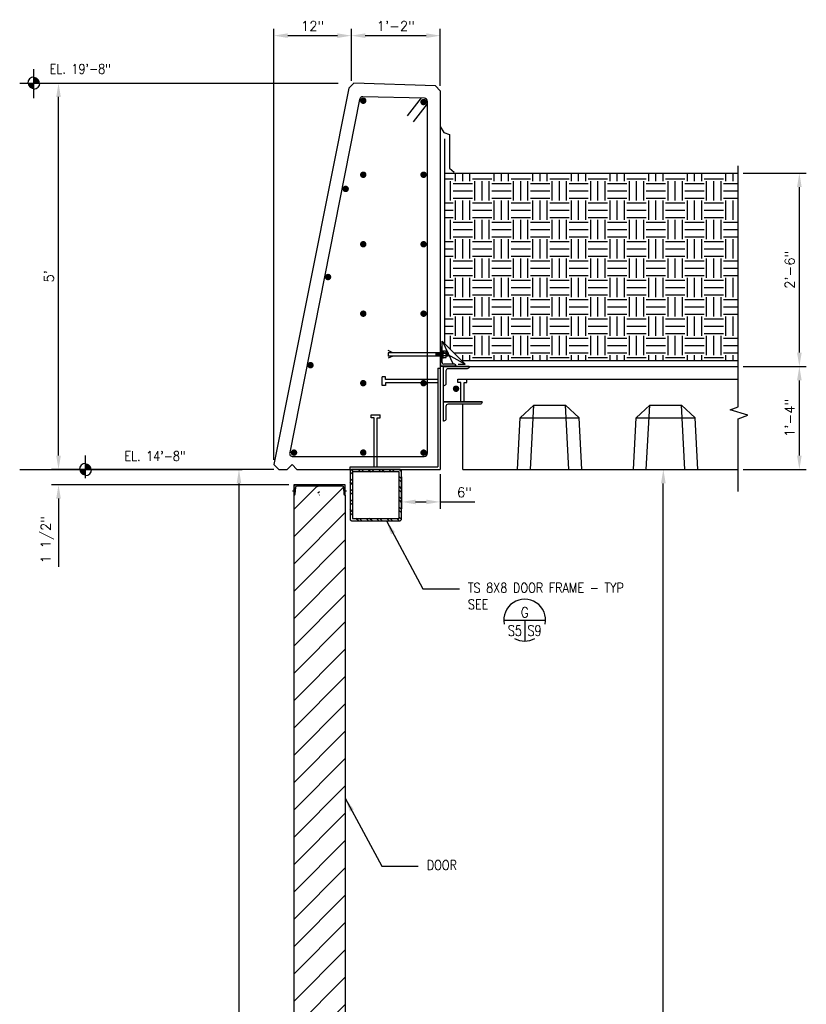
# Model space of a CAD drawing. Header units: inches. Extents: x -4171 to -3688, y 2912 to 4428.
# Tile 4 of 9: x -4023 to -3900, y 3071 to 3224. Entities that reach past the tile are written whole.
import ezdxf
from ezdxf.enums import TextEntityAlignment as Align

# ---------------------------------------------------------------- set-up
doc = ezdxf.new("R2010")
doc.units = ezdxf.units.IN
doc.header["$MEASUREMENT"] = 0
doc.layers.get('0').update_dxf_attribs({"linetype": 'CONTINUOUS'})
doc.layers.get('DEFPOINTS').update_dxf_attribs({"color": 4, "linetype": 'CONTINUOUS'})
for name, color, linetype in [('COM-DIMS', 2, 'CONTINUOUS'), ('COM-HATCH', 2, 'CONTINUOUS'), ('S-ANNO-SYMB', 2, 'CONTINUOUS'), ('S-ANNO-TEXT-LW10', 6, 'CONTINUOUS'), ('S-DETL-LW04', 15, 'CONTINUOUS'), ('S-DETL-LW10', 2, 'CONTINUOUS'), ('S-DETL-LW15', 2, 'CONTINUOUS'), ('S-DETL-LW20', 1, 'CONTINUOUS'), ('S-DETL-LW28', 7, 'CONTINUOUS'), ('S-DETL-PATT', 15, 'CONTINUOUS'), ('S-PR-MISC-MATL', 6, 'CONTINUOUS')]:
    doc.layers.add(name, color=color, linetype=linetype)
doc.styles.add('ROMANS', font='simplex.shx', dxfattribs={"width": 0.85})
doc.styles.add('SIMPLEX', font='simplex.shx')
doc.styles.add('TEXT', font='Romans', dxfattribs={"width": 0.8})
doc.styles.add('TIGHT', font='SIMPLEX', dxfattribs={"width": 0.85})
doc.dimstyles.new('DIM', dxfattribs={"dimscale": 12, "dimtxt": 0.125, "dimasz": 0.18, "dimexe": 0.09, "dimexo": 0.0625, "dimgap": 0.05, "dimtad": 1, "dimdec": 0, "dimzin": 0, "dimdsep": 46, "dimlunit": 4, "dimtxsty": 'SIMPLEX', "dimcen": 0.09, "dimadec": 0, "dimazin": 0, "dimtfac": 1, "dimtdec": 0, "dimtofl": 0, "dimtmove": 0, "dimatfit": 3, "dimfxl": 0, "dimfrac": 1, "dimtolj": 1, "dimtzin": 0, "dimarcsym": 0})

# ---------------------------------------------------------------- blocks, each defined once
blk = doc.blocks.new('*D80')
at = {"layer": 'COM-DIMS', "color": 0, "lineweight": -2}
for p, q in [((-4017.85, 3213.87), (-4015.43, 3213.87)), ((-4016.51, 3156.03), (-4016.51, 3211.71)), ((-3983.08, 3153.87), (-4017.59, 3153.87))]:
    blk.add_line(p, q, dxfattribs=at)
at = {"layer": 'COM-DIMS', "color": 0}
for points in [[(-4016.87, 3211.71), (-4016.15, 3211.71), (-4016.51, 3213.87)], [(-4016.87, 3156.03), (-4016.15, 3156.03), (-4016.51, 3153.87)]]:
    blk.add_solid(points, dxfattribs=at)
at = {"layer": 'DEFPOINTS', "color": 0}
for p in [(-4018.6, 3213.87), (-4016.51, 3213.87), (-3982.33, 3153.87)]:
    blk.add_point(p, dxfattribs=at)
at = {"layer": 'COM-DIMS', "color": 0, "insert": (-4018, 3183.87), "char_height": 1.5, "attachment_point": 5, "rotation": 90, "style": 'SIMPLEX'}
blk.add_mtext("\\A1;5'", dxfattribs=at)
blk = doc.blocks.new('*D81')
at = {"layer": 'COM-DIMS', "color": 0, "lineweight": -2}
for p, q in [((-3983.08, 3155.37), (-3983.08, 3222.31)), ((-3971.04, 3214.21), (-3971.04, 3222.31)), ((-3980.92, 3221.23), (-3973.2, 3221.23))]:
    blk.add_line(p, q, dxfattribs=at)
at = {"layer": 'COM-DIMS', "color": 0}
for points in [[(-3980.92, 3221.59), (-3980.92, 3220.87), (-3983.08, 3221.23)], [(-3973.2, 3221.59), (-3973.2, 3220.87), (-3971.04, 3221.23)]]:
    blk.add_solid(points, dxfattribs=at)
at = {"layer": 'DEFPOINTS', "color": 0}
for p in [(-3971.04, 3221.23), (-3971.04, 3213.46), (-3983.08, 3154.62)]:
    blk.add_point(p, dxfattribs=at)
at = {"layer": 'COM-DIMS', "color": 0, "insert": (-3977.06, 3222.73), "char_height": 1.5, "attachment_point": 5, "style": 'SIMPLEX'}
blk.add_mtext('\\A1;12"', dxfattribs=at)
blk = doc.blocks.new('*D82')
at = {"layer": 'COM-DIMS', "color": 0, "lineweight": -2}
for p, q in [((-3971.04, 3214.21), (-3971.04, 3222.31)), ((-3957.24, 3213.43), (-3957.24, 3222.31)), ((-3968.88, 3221.23), (-3959.4, 3221.23))]:
    blk.add_line(p, q, dxfattribs=at)
at = {"layer": 'COM-DIMS', "color": 0}
for points in [[(-3968.88, 3221.59), (-3968.88, 3220.87), (-3971.04, 3221.23)], [(-3959.4, 3221.59), (-3959.4, 3220.87), (-3957.24, 3221.23)]]:
    blk.add_solid(points, dxfattribs=at)
at = {"layer": 'DEFPOINTS', "color": 0}
for p in [(-3957.24, 3221.23), (-3971.04, 3213.46), (-3957.24, 3212.68)]:
    blk.add_point(p, dxfattribs=at)
at = {"layer": 'COM-DIMS', "color": 0, "insert": (-3964.14, 3222.73), "char_height": 1.5, "attachment_point": 5, "style": 'SIMPLEX'}
blk.add_mtext('\\A1;1\'-2"', dxfattribs=at)
blk = doc.blocks.new('*D83')
at = {"layer": 'COM-DIMS', "color": 0, "lineweight": -2}
for p, q in [((-4016.51, 3156.03), (-4016.51, 3158.19)), ((-3983.08, 3153.87), (-4017.59, 3153.87)), ((-3980.74, 3151.5), (-4017.59, 3151.5)), ((-4016.51, 3149.34), (-4016.51, 3138.77))]:
    blk.add_line(p, q, dxfattribs=at)
at = {"layer": 'COM-DIMS', "color": 0}
for points in [[(-4016.87, 3156.03), (-4016.15, 3156.03), (-4016.51, 3153.87)], [(-4016.87, 3149.34), (-4016.15, 3149.34), (-4016.51, 3151.5)]]:
    blk.add_solid(points, dxfattribs=at)
at = {"layer": 'DEFPOINTS', "color": 0}
for p in [(-3982.33, 3153.87), (-4016.51, 3151.5), (-3979.99, 3151.5)]:
    blk.add_point(p, dxfattribs=at)
at = {"layer": 'COM-DIMS', "color": 0, "insert": (-4018.25, 3142.97), "char_height": 1.5, "attachment_point": 5, "rotation": 90, "style": 'SIMPLEX'}
blk.add_mtext('\\A1;1 1/2"', dxfattribs=at)
blk = doc.blocks.new('*D84')
at = {"layer": 'COM-DIMS', "color": 0, "lineweight": -2}
for p, q in [((-3910.22, 3169.87), (-3900.4, 3169.87)), ((-3901.48, 3156.03), (-3901.48, 3167.71)), ((-3910.22, 3153.87), (-3900.4, 3153.87))]:
    blk.add_line(p, q, dxfattribs=at)
at = {"layer": 'COM-DIMS', "color": 0}
for points in [[(-3901.84, 3167.71), (-3901.12, 3167.71), (-3901.48, 3169.87)], [(-3901.84, 3156.03), (-3901.12, 3156.03), (-3901.48, 3153.87)]]:
    blk.add_solid(points, dxfattribs=at)
at = {"layer": 'DEFPOINTS', "color": 0}
for p in [(-3910.97, 3169.87), (-3901.48, 3169.87), (-3910.97, 3153.87)]:
    blk.add_point(p, dxfattribs=at)
at = {"layer": 'COM-DIMS', "color": 0, "insert": (-3902.97, 3161.87), "char_height": 1.5, "attachment_point": 5, "rotation": 90, "style": 'SIMPLEX'}
blk.add_mtext('\\A1;1\'-4"', dxfattribs=at)
blk = doc.blocks.new('DETTAG')
at = {"linetype": 'Continuous'}
blk.add_line((-0.25, 0), (0.25, 0), dxfattribs=at)
blk.add_line((0, 0), (0, -0.25))
for start, end in [(349.193077, 190.806923), (241.044976, 298.955024)]:
    blk.add_arc((0, 0), 0.25, start, end)
at = {"style": 'TIGHT', "width": 0.8}
blk.add_attdef('NO', text='', height=0.125, dxfattribs=at).set_placement((0, 0.03125), align=Align.CENTER)
blk.add_attdef('FROM', text='', height=0.125, dxfattribs=at).set_placement((-0.03125, -0.1875), align=Align.RIGHT)
blk.add_attdef('TO', (0.03125, -0.1875), '', height=0.125, dxfattribs=at)
blk = doc.blocks.new('*D85')
at = {"layer": 'COM-DIMS', "color": 0, "lineweight": -2}
for p, q in [((-3910.22, 3199.87), (-3900.4, 3199.87)), ((-3901.48, 3172.03), (-3901.48, 3197.71)), ((-3910.22, 3169.87), (-3900.4, 3169.87))]:
    blk.add_line(p, q, dxfattribs=at)
at = {"layer": 'COM-DIMS', "color": 0}
for points in [[(-3901.84, 3197.71), (-3901.12, 3197.71), (-3901.48, 3199.87)], [(-3901.84, 3172.03), (-3901.12, 3172.03), (-3901.48, 3169.87)]]:
    blk.add_solid(points, dxfattribs=at)
at = {"layer": 'DEFPOINTS', "color": 0}
for p in [(-3910.97, 3199.87), (-3901.48, 3199.87), (-3910.97, 3169.87)]:
    blk.add_point(p, dxfattribs=at)
at = {"layer": 'COM-DIMS', "color": 0, "insert": (-3902.97, 3184.87), "char_height": 1.5, "attachment_point": 5, "rotation": 90, "style": 'SIMPLEX'}
blk.add_mtext('\\A1;2\'-6"', dxfattribs=at)
blk = doc.blocks.new('*D90')
at = {"layer": 'COM-DIMS', "color": 0, "lineweight": -2}
for p, q in [((-3926.49, 3153.87), (-3921.52, 3153.87)), ((-3922.6, 2979.83), (-3922.6, 3151.71)), ((-3938.62, 2977.67), (-3921.52, 2977.67))]:
    blk.add_line(p, q, dxfattribs=at)
at = {"layer": 'COM-DIMS', "color": 0}
for points in [[(-3922.96, 3151.71), (-3922.24, 3151.71), (-3922.6, 3153.87)], [(-3922.96, 2979.83), (-3922.24, 2979.83), (-3922.6, 2977.67)]]:
    blk.add_solid(points, dxfattribs=at)
at = {"layer": 'DEFPOINTS', "color": 0}
for p in [(-3927.24, 3153.87), (-3922.6, 3153.87), (-3939.37, 2977.67)]:
    blk.add_point(p, dxfattribs=at)
at = {"layer": 'COM-DIMS', "color": 0, "insert": (-3924.1, 3061.77), "char_height": 1.5, "attachment_point": 5, "rotation": 90, "style": 'SIMPLEX'}
blk.add_mtext('\\A1;14\'-8"', dxfattribs=at)
blk = doc.blocks.new('*D91')
at = {"layer": 'COM-DIMS', "color": 0, "lineweight": -2}
for p, q in [((-3983.08, 3153.87), (-3989.57, 3153.87)), ((-3988.49, 3151.71), (-3988.49, 2977.33)), ((-3977.74, 2975.17), (-3989.57, 2975.17))]:
    blk.add_line(p, q, dxfattribs=at)
at = {"layer": 'COM-DIMS', "color": 0}
for points in [[(-3988.85, 3151.71), (-3988.13, 3151.71), (-3988.49, 3153.87)], [(-3988.85, 2977.33), (-3988.13, 2977.33), (-3988.49, 2975.17)]]:
    blk.add_solid(points, dxfattribs=at)
at = {"layer": 'DEFPOINTS', "color": 0}
for p in [(-3982.33, 3153.87), (-3988.49, 2975.17), (-3976.99, 2975.17, -0.01)]:
    blk.add_point(p, dxfattribs=at)
at = {"layer": 'COM-DIMS', "color": 0, "insert": (-3989.99, 3064.52), "char_height": 1.5, "attachment_point": 5, "rotation": 90, "style": 'SIMPLEX'}
blk.add_mtext('\\A1;14\'-11"', dxfattribs=at)
blk = doc.blocks.new('*D92')
at = {"layer": 'COM-DIMS', "color": 0, "lineweight": -2}
for p, q in [((-3963.24, 3152.73), (-3963.24, 3147.75)), ((-3957.24, 3153.12), (-3957.24, 3147.75)), ((-3961.08, 3148.83), (-3959.4, 3148.83)), ((-3957.24, 3148.83), (-3951.88, 3148.83))]:
    blk.add_line(p, q, dxfattribs=at)
at = {"layer": 'COM-DIMS', "color": 0}
for points in [[(-3961.08, 3149.19), (-3961.08, 3148.47), (-3963.24, 3148.83)], [(-3959.4, 3149.19), (-3959.4, 3148.47), (-3957.24, 3148.83)]]:
    blk.add_solid(points, dxfattribs=at)
at = {"layer": 'DEFPOINTS', "color": 0}
for p in [(-3963.24, 3153.48), (-3957.24, 3153.87), (-3957.24, 3148.83)]:
    blk.add_point(p, dxfattribs=at)
at = {"layer": 'COM-DIMS', "color": 0, "insert": (-3953.48, 3150.32), "char_height": 1.5, "attachment_point": 5, "style": 'SIMPLEX'}
blk.add_mtext('\\A1;6"', dxfattribs=at)

msp = doc.modelspace()

# ---------------------------------------------------------------- hatches: boundary and pattern name
at = {"layer": 'COM-HATCH'}
h = msp.add_hatch(dxfattribs=at)
h.set_pattern_fill('EARTH', color=256, scale=12, style=0)
h.set_pattern_definition([(0, (148.75, 16), (3, 3), [3, -3]), (0, (148.75, 17.125), (3, 3), [3, -3]), (0, (148.75, 18.25), (3, 3), [3, -3]), (90, (149.125, 18.625), (-3, 3), [3, -3]), (90, (150.25, 18.625), (-3, 3), [3, -3]), (90, (151.375, 18.625), (-3, 3), [3, -3])])
h.paths.add_polyline_path([(-3956.59103, 3199.87429), (-3956.59103, 3173.45793), (-3953.91656, 3170.78346), (-3910.96688, 3170.78346), (-3910.96688, 3199.87429)])
at = {"layer": 'S-DETL-PATT'}
h = msp.add_hatch(dxfattribs=at)
h.set_pattern_fill('ANSI32', color=256, scale=3, angle=90, style=0)
h.set_pattern_definition([(135, (-4229.9346, 2977.8743), (-0.795495, -0.795495), []), (135, (-4229.9346, 2978.4046), (-0.795495, -0.795495), [])])
h.paths.add_polyline_path([(-3970.90736, 3153.87429, 0.414213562), (-3971.24486, 3153.53679), (-3971.24486, 3146.21179, 0.414213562), (-3970.90736, 3145.87429), (-3963.58236, 3145.87429, 0.414213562), (-3963.24486, 3146.21179), (-3963.24486, 3153.53679, 0.414213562), (-3963.58236, 3153.87429)])
h.paths.add_polyline_path([(-3963.65736, 3153.49929, -0.414213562), (-3963.61986, 3153.46179), (-3963.61986, 3146.28679, -0.414213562), (-3963.65736, 3146.24929), (-3970.83236, 3146.24929, -0.414213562), (-3970.86986, 3146.28679), (-3970.86986, 3153.46179, -0.414213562), (-3970.83236, 3153.49929)], flags=16)
h = msp.add_hatch(dxfattribs=at)
h.set_pattern_fill('ANSI32', color=256, scale=3, angle=-90, style=0)
h.set_pattern_definition([(45, (-7140.9054, -339.5481), (0.79549513, -0.79549513), []), (45, (-7140.9054, -339.0178), (0.79549513, -0.79549513), [])])
h.paths.add_polyline_path([(-3976.48411, 3151.31179, -0.395264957), (-3976.28765, 3151.12772), (-3976.21791, 3150.05835, 0.395264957), (-3976.02145, 3149.87429), (-3975.98715, 3149.87429), (-3975.98715, 3151.49929), (-3979.98715, 3151.49929), (-3979.98715, 3149.87429), (-3979.95286, 3149.87429, 0.395264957), (-3979.7564, 3150.05835), (-3979.68666, 3151.12772, -0.395264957), (-3979.4902, 3151.31179)])
at = {"layer": 'S-PR-MISC-MATL'}
h = msp.add_hatch(dxfattribs=at)
h.set_pattern_fill('ANSI31', color=256, scale=24, style=0)
h.paths.add_polyline_path([(-3971.98715, 3149.87429), (-3972.2059, 3149.87429), (-3972.28765, 3151.12772, 0.395264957), (-3972.48411, 3151.31179), (-3979.4902, 3151.31179, 0.395264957), (-3979.68666, 3151.12772), (-3979.7684, 3149.87429), (-3979.98715, 3149.87429), (-3979.98715, 2977.29811), (-3979.7684, 2977.29811), (-3979.68666, 2976.04467, 0.395264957), (-3979.4902, 2975.86061), (-3972.48411, 2975.86061, 0.395264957), (-3972.28765, 2976.04467), (-3972.2059, 2977.29811), (-3971.98715, 2977.29811)])

# ---------------------------------------------------------------- linework, layer by layer
at = {"layer": 'S-ANNO-SYMB'}
for p, q in [((-3910.96688, 3163.59713), (-3910.96688, 3201.03333)), ((-3912.20855, 3163.13478), (-3910.96688, 3163.59713)), ((-3909.49008, 3162.32518), (-3912.20855, 3163.13478)), ((-3910.96688, 3161.74675), (-3909.49008, 3162.32518)), ((-3910.96688, 3150.45755), (-3910.96688, 3161.74675))]:
    msp.add_line(p, q, dxfattribs=at)
at = {"layer": 'S-DETL-LW04', "ltscale": 36}
for p, q in [((-4020.35195, 3211.50732), (-4020.35195, 3216.01746)), ((-4012.32902, 3152.50732), (-4012.32902, 3156.01746))]:
    msp.add_line(p, q, dxfattribs=at)
at = {"layer": 'S-DETL-LW04', "ltscale": 12}
for p, q in [((-4022.54151, 3213.87429), (-3973.09122, 3213.87429)), ((-4022.54151, 3153.87429), (-3987.97961, 3153.87429))]:
    msp.add_line(p, q, dxfattribs=at)
at = {"layer": 'S-DETL-LW04'}
for p, q in [((-3956.89767, 3173.76456), (-3955.23068, 3170.21026)), ((-3956.89767, 3172.20162), (-3953.37685, 3170.21308)), ((-3943.24212, 3153.87429), (-3942.71804, 3163.87429)), ((-3937.24761, 3153.87429), (-3937.77168, 3163.87429)), ((-3925.24212, 3153.87429), (-3924.71804, 3163.87429)), ((-3919.24761, 3153.87429), (-3919.77168, 3163.87429)), ((-3944.8256, 3161.87429), (-3935.66412, 3161.87429)), ((-3926.8256, 3161.87429), (-3917.66412, 3161.87429)), ((-3945.24486, 3153.87429), (-3935.24486, 3153.87429)), ((-3927.24486, 3153.87429), (-3917.24486, 3153.87429))]:
    msp.add_line(p, q, dxfattribs=at)
at = {"layer": 'S-DETL-LW04', "const_width": 0.9375}
for points in [[(-4020.8207, 3213.87429, 0.414213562), (-4020.35195, 3213.40554, 1)], [(-4019.8832, 3213.87429, 0.414213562), (-4020.35195, 3214.34304, 1)], [(-4012.79777, 3153.87429, 0.414213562), (-4012.32902, 3153.40554, 1)], [(-4011.86027, 3153.87429, 0.414213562), (-4012.32902, 3154.34304, 1)]]:
    msp.add_lwpolyline(points, format="xyb", dxfattribs=at)
at = {"layer": 'S-DETL-LW04'}
for centre, start, end in [((-4020.35195, 3213.87429), 90, 180), ((-4020.35195, 3213.87429), 270, 0), ((-4012.32902, 3153.87429), 90, 180), ((-4012.32902, 3153.87429), 270, 0)]:
    msp.add_arc(centre, 0.9375, start, end, dxfattribs=at)
at = {"layer": 'S-DETL-LW10', "linetype": 'Continuous'}
msp.add_line((-3956.59103, 3199.87429), (-3910.96688, 3199.87429), dxfattribs=at)
at = {"layer": 'S-DETL-LW15', "linetype": 'Continuous'}
for p, q in [((-3957.24486, 3207.69323), (-3957.24486, 3207.13496)), ((-3957.24486, 3207.13496), (-3956.65723, 3206.2048)), ((-3956.65723, 3206.2048), (-3955.7857, 3205.86253)), ((-3956.59103, 3205.19232), (-3956.59103, 3173.42727)), ((-3955.7857, 3205.86253), (-3955.7857, 3200.66626)), ((-3955.7857, 3200.66626), (-3955.06981, 3200.01746)), ((-3953.89767, 3170.76456), (-3956.94101, 3173.8079)), ((-3956.94101, 3172.67871), (-3956.94101, 3173.8079)), ((-3953.37685, 3170.21308), (-3956.59103, 3173.42727)), ((-3954.47538, 3170.21308), (-3953.37685, 3170.21308)), ((-3953.94722, 3170.78346), (-3910.96688, 3170.78346))]:
    msp.add_line(p, q, dxfattribs=at)
at = {"layer": 'S-DETL-LW15'}
for p, q in [((-3956.74486, 3161.37429), (-3956.74486, 3169.87429)), ((-3956.74486, 3169.87429), (-3910.96688, 3169.87429)), ((-3953.74486, 3153.87429), (-3953.74486, 3163.99929)), ((-3944.8256, 3161.87429), (-3942.71804, 3163.87429)), ((-3942.71804, 3163.87429), (-3937.77168, 3163.87429)), ((-3935.66412, 3161.87429), (-3937.77168, 3163.87429)), ((-3926.8256, 3161.87429), (-3924.71804, 3163.87429)), ((-3924.71804, 3163.87429), (-3919.77168, 3163.87429)), ((-3917.66412, 3161.87429), (-3919.77168, 3163.87429)), ((-3945.24486, 3153.87429), (-3944.8256, 3161.87429)), ((-3935.24486, 3153.87429), (-3935.66412, 3161.87429)), ((-3927.24486, 3153.87429), (-3926.8256, 3161.87429)), ((-3917.24486, 3153.87429), (-3917.66412, 3161.87429)), ((-3953.74486, 3153.87429), (-3945.24486, 3153.87429)), ((-3935.24486, 3153.87429), (-3927.24486, 3153.87429)), ((-3917.24486, 3153.87429), (-3910.96688, 3153.87429)), ((-3979.98715, 3150.49929), (-3980.17465, 3150.49929)), ((-3971.79965, 3150.49929), (-3971.98715, 3150.49929))]:
    msp.add_line(p, q, dxfattribs=at)
at = {"layer": 'S-DETL-LW20'}
for p, q in [((-3971.42172, 3213.07841), (-3970.66711, 3213.83302)), ((-3957.99364, 3213.42777), (-3970.66711, 3213.83302)), ((-3971.42172, 3213.07841), (-3983.0782, 3154.62429)), ((-3957.99364, 3213.42777), (-3957.24486, 3212.67899)), ((-3957.24486, 3212.67899), (-3957.24486, 3153.87429)), ((-3957.19413, 3172.93183), (-3957.22226, 3172.93183)), ((-3957.22226, 3172.93183), (-3957.22226, 3169.93183)), ((-3956.94101, 3170.46621), (-3956.94101, 3172.67871)), ((-3964.61237, 3171.98623), (-3965.35016, 3172.3399)), ((-3964.61237, 3171.48623), (-3965.35016, 3171.13255)), ((-3965.34726, 3171.98623), (-3965.34726, 3171.48623)), ((-3956.81211, 3171.98623), (-3965.34726, 3171.98623)), ((-3956.81211, 3171.48623), (-3965.34726, 3171.48623)), ((-3957.93808, 3171.98623), (-3957.93808, 3171.48623)), ((-3957.77187, 3171.98623), (-3957.84601, 3171.48623)), ((-3957.65073, 3171.98623), (-3957.72487, 3171.48623)), ((-3957.52063, 3171.98623), (-3957.59476, 3171.48623)), ((-3957.39949, 3171.98623), (-3957.47362, 3171.48623)), ((-3957.27713, 3171.98623), (-3957.35126, 3171.48623)), ((-3956.81815, 3172.368), (-3956.81815, 3171.08411)), ((-3956.81211, 3172.2221), (-3956.81211, 3171.25918)), ((-3956.31565, 3172.2221), (-3956.81211, 3172.2221)), ((-3956.81211, 3171.93031), (-3956.31565, 3171.93031)), ((-3956.81211, 3171.55098), (-3956.31565, 3171.55098)), ((-3956.81211, 3171.25918), (-3956.31565, 3171.25918)), ((-3956.31565, 3171.25918), (-3956.31565, 3172.2221)), ((-3956.01609, 3171.98623), (-3956.31565, 3171.98623)), ((-3956.26366, 3171.98623), (-3956.31565, 3171.63555)), ((-3956.01609, 3171.48623), (-3956.31565, 3171.48623)), ((-3956.14252, 3171.98623), (-3956.21665, 3171.48623)), ((-3956.02016, 3171.98623), (-3956.09429, 3171.48623)), ((-3956.01609, 3171.48623), (-3956.01609, 3171.98623)), ((-3957.61986, 3169.59257), (-3957.61986, 3154.25429)), ((-3957.61986, 3169.59257), (-3957.24486, 3169.59257)), ((-3957.22226, 3169.93183), (-3954.77404, 3169.93183)), ((-3954.77404, 3169.93183), (-3957.22226, 3169.93183)), ((-3955.02717, 3170.21308), (-3956.68788, 3170.21308)), ((-3954.77404, 3169.93183), (-3954.77404, 3169.95996)), ((-3966.23328, 3166.90397), (-3966.23328, 3168.27867)), ((-3965.73328, 3168.27867), (-3966.23328, 3168.27867)), ((-3965.73328, 3167.84132), (-3965.73328, 3168.27867)), ((-3957.60828, 3167.84132), (-3965.73328, 3167.84132)), ((-3954.48432, 3167.37429), (-3954.48432, 3167.87429)), ((-3954.48432, 3167.87429), (-3953.10962, 3167.87429)), ((-3953.10962, 3167.37429), (-3953.10962, 3167.87429)), ((-3965.73328, 3166.90397), (-3966.23328, 3166.90397)), ((-3957.60828, 3167.34132), (-3965.73328, 3167.34132)), ((-3965.73328, 3167.34132), (-3965.73328, 3166.90397)), ((-3954.04697, 3167.37429), (-3954.48432, 3167.37429)), ((-3954.04697, 3164.37429), (-3954.04697, 3167.37429)), ((-3953.54697, 3164.37429), (-3953.54697, 3167.37429)), ((-3953.54697, 3167.37429), (-3953.10962, 3167.37429)), ((-3967.95981, 3161.87429), (-3967.95981, 3162.37429)), ((-3967.95981, 3162.37429), (-3966.58511, 3162.37429)), ((-3967.52246, 3161.87429), (-3967.95981, 3161.87429)), ((-3967.52246, 3154.25429), (-3967.52246, 3161.87429)), ((-3967.02246, 3154.25429), (-3967.02246, 3161.87429)), ((-3967.02246, 3161.87429), (-3966.58511, 3161.87429)), ((-3966.58511, 3161.87429), (-3966.58511, 3162.37429)), ((-3983.0782, 3154.62429), (-3982.3282, 3153.87429)), ((-3980.99486, 3153.87429), (-3980.24486, 3154.62429)), ((-3980.24486, 3154.62429), (-3979.49486, 3153.87429)), ((-3971.24486, 3154.25429), (-3957.61986, 3154.25429)), ((-3971.24486, 3153.87429), (-3971.24486, 3154.25429)), ((-3982.3282, 3153.87429), (-3980.99486, 3153.87429)), ((-3979.49486, 3153.87429), (-3957.24486, 3153.87429))]:
    msp.add_line(p, q, dxfattribs=at)
for points in [[(-3952.74486, 3169.87429), (-3952.74486, 3169.83679, -0.414213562), (-3953.08236, 3169.49929), (-3956.03236, 3169.49929, 0.414213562), (-3956.36986, 3169.16179), (-3956.36986, 3167.21179, -0.414213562), (-3956.70736, 3166.87429), (-3956.74486, 3166.87429), (-3956.74486, 3169.87429), (-3952.74486, 3169.87429), (-3956.74486, 3169.87429)], [(-3950.74486, 3164.37429), (-3950.74486, 3164.33679, -0.414213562), (-3951.08236, 3163.99929), (-3956.03236, 3163.99929, 0.414213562), (-3956.36986, 3163.66179), (-3956.36986, 3161.71179, -0.414213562), (-3956.70736, 3161.37429), (-3956.74486, 3161.37429), (-3956.74486, 3164.37429), (-3950.74486, 3164.37429), (-3956.74486, 3164.37429)]]:
    msp.add_lwpolyline(points, format="xyb", dxfattribs=at)
for points in [[(-3963.58236, 3153.87429), (-3970.90736, 3153.87429, 0.414213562), (-3971.24486, 3153.53679), (-3971.24486, 3146.21179, 0.414213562), (-3970.90736, 3145.87429), (-3963.58236, 3145.87429, 0.414213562), (-3963.24486, 3146.21179), (-3963.24486, 3153.53679, 0.414213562)], [(-3963.65736, 3153.49929), (-3970.83236, 3153.49929, 0.414213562), (-3970.86986, 3153.46179), (-3970.86986, 3146.28679, 0.414213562), (-3970.83236, 3146.24929), (-3963.65736, 3146.24929, 0.414213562), (-3963.61986, 3146.28679), (-3963.61986, 3153.46179, 0.414213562)], [(-3971.98715, 3149.87429), (-3971.98715, 3151.49929), (-3979.98715, 3151.49929), (-3979.98715, 3149.87429), (-3979.95286, 3149.87429, 0.395264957), (-3979.7564, 3150.05835), (-3979.68666, 3151.12772, -0.395264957), (-3979.4902, 3151.31179), (-3972.48411, 3151.31179, -0.395264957), (-3972.28765, 3151.12772), (-3972.21791, 3150.05835, 0.395264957), (-3972.02145, 3149.87429)]]:
    msp.add_lwpolyline(points, format="xyb", close=True, dxfattribs=at)
for centre, radius, start, end in [((-3957.19413, 3172.67871), 0.25312, 360, 90), ((-3956.68788, 3170.46621), 0.25313, 180, 270), ((-3955.02717, 3169.95996), 0.25312, 360, 90)]:
    msp.add_arc(centre, radius, start, end, dxfattribs=at)
at = {"layer": 'S-DETL-LW28'}
for p, q in [((-3969.76026, 3211.33548), (-3980.61642, 3156.48275)), ((-3959.70924, 3211.54522), (-3969.23654, 3211.72574)), ((-3960.18288, 3211.58626), (-3962.37799, 3208.78033)), ((-3959.2487, 3210.6524), (-3961.44381, 3207.84647)), ((-3959.24486, 3211.04649), (-3959.24486, 3156.37429)), ((-3953.2586, 3167.87429), (-3910.96688, 3167.87429)), ((-3980.12832, 3155.87429), (-3959.74486, 3155.87429))]:
    msp.add_line(p, q, dxfattribs=at)
at = {"layer": 'S-DETL-LW28', "const_width": 0.5}
for points in [[(-3969.44367, 3211.12803, 1), (-3968.94367, 3211.12803, 1)], [(-3960.07657, 3210.92133, 1), (-3959.57657, 3210.92133, 1)], [(-3969.44367, 3199.6339, 1), (-3968.94367, 3199.6339, 1)], [(-3960.07657, 3199.6339, 1), (-3959.57657, 3199.6339, 1)], [(-3972.17733, 3197.4396, 1), (-3971.67733, 3197.4396, 1)], [(-3969.44367, 3188.84648, 1), (-3968.94367, 3188.84648, 1)], [(-3960.07657, 3188.84648, 1), (-3959.57657, 3188.84648, 1)], [(-3974.911, 3183.75116, 1), (-3974.411, 3183.75116, 1)], [(-3969.44367, 3178.05905, 1), (-3968.94367, 3178.05905, 1)], [(-3960.07657, 3178.05905, 1), (-3959.57657, 3178.05905, 1)], [(-3977.64466, 3170.06272, 1), (-3977.14466, 3170.06272, 1)], [(-3969.44367, 3167.27162, 1), (-3968.94367, 3167.27162, 1)], [(-3960.07657, 3167.27162, 1), (-3959.57657, 3167.27162, 1)], [(-3955.03665, 3166.40892, 1), (-3954.53665, 3166.40892, 1)], [(-3980.19848, 3156.4842, 1), (-3979.69848, 3156.4842, 1)], [(-3969.44367, 3156.49206, 1), (-3968.94367, 3156.49206, 1)], [(-3960.07657, 3156.4842, 1), (-3959.57657, 3156.4842, 1)]]:
    msp.add_lwpolyline(points, format="xyb", close=True, dxfattribs=at)
at = {"layer": 'S-DETL-LW28'}
for centre, start, end in [((-3969.27216, 3211.22701), 85.9143832, 167.4711923), ((-3959.74486, 3211.04649), 0, 85.9143832), ((-3980.12832, 3156.37429), 167.4711923, 270), ((-3959.74486, 3156.37429), 270, 0)]:
    msp.add_arc(centre, 0.5, start, end, dxfattribs=at)
msp.add_point((-3969.11196, 3156.54102), dxfattribs=at)
at = {"layer": 'S-PR-MISC-MATL'}
for p, q in [((-3979.98715, 3149.87429), (-3979.98715, 2977.29811, -0.0125)), ((-3971.98715, 3149.87429), (-3971.98715, 2977.29811, -0.0125))]:
    msp.add_line(p, q, dxfattribs=at)

# ---------------------------------------------------------------- block references
at = {"layer": 'S-ANNO-TEXT-LW10', "xscale": 13.02083341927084, "yscale": 13.02083341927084, "zscale": 13.02083341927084}
msp.add_blockref('DETTAG', (-3944.12802, 3130.47508), dxfattribs=at).add_auto_attribs({'NO': 'G', 'FROM': 'S5', 'TO': 'S9'})

# ---------------------------------------------------------------- texts
at = {"layer": 'S-ANNO-TEXT-LW10', "ltscale": 48, "style": 'TEXT', "width": 0.85}
for s, p in [('EL. 19\'-8"', (-4017.89243, 3215.31005)), ('EL. 14\'-8"', (-4006.28928, 3155.19873))]:
    msp.add_text(s, height=1.5, dxfattribs=at).set_placement(p)
at = {"layer": 'S-ANNO-TEXT-LW10', "style": 'ROMANS', "width": 0.85}
for s, p in [('TS 8X8 DOOR FRAME - TYP', (-3952.94371, 3134.74614)), ('SEE ', (-3952.94371, 3132.17479)), ('DOOR', (-3959.33598, 3091.68649, -0.00447))]:
    msp.add_text(s, height=1.5, dxfattribs=at).set_placement(p)

# ---------------------------------------------------------------- dimensions: what is measured, and where the dimension line sits
at = {"layer": 'COM-DIMS'}
dim = msp.add_linear_dim(base=(-3971.04442, 3221.23308), p1=(-3983.0782, 3154.62429), p2=(-3971.04442, 3213.45571), text='12"', dimstyle='DIM', dxfattribs=at)
dim.commit()
dim.dimension.update_dxf_attribs({"geometry": '*D81', "text_midpoint": (-3977.06131, 3222.72594)})
dim = msp.add_linear_dim(base=(-3957.24486, 3221.23308), p1=(-3971.04442, 3213.45571), p2=(-3957.24486, 3212.67899), dimstyle='DIM', dxfattribs=at)
dim.commit()
dim.dimension.update_dxf_attribs({"geometry": '*D82', "text_midpoint": (-3964.14464, 3222.72594)})
for base, p1, p2, picture, middle in [((-4016.51181, 3213.87429), (-3982.3282, 3153.87429), (-4018.59703, 3213.87429), '*D80', (-4018.00467, 3183.87429)), ((-3901.47915, 3169.87429), (-3910.96688, 3153.87429), (-3910.96688, 3169.87429), '*D84', (-3902.97201, 3161.87429))]:
    dim = msp.add_linear_dim(base=base, p1=p1, p2=p2, angle=90, dimstyle='DIM', dxfattribs=at)
    dim.commit()
    dim.dimension.update_dxf_attribs({"geometry": picture, "text_midpoint": middle})
for base, p1, p2, text, picture, middle in [((-3901.47915, 3199.87429), (-3910.96688, 3169.87429), (-3910.96688, 3199.87429), '2\'-6"', '*D85', (-3902.97201, 3184.87429)), ((-3988.49452, 2975.17311), (-3982.3282, 3153.87429), (-3976.99486, 2975.17311, -0.0125), '14\'-11"', '*D91', (-3989.98738, 3064.5237))]:
    dim = msp.add_linear_dim(base=base, p1=p1, p2=p2, angle=90, text=text, dimstyle='DIM', dxfattribs=at)
    dim.commit()
    dim.dimension.update_dxf_attribs({"geometry": picture, "text_midpoint": middle})
dim = msp.add_linear_dim(base=(-4016.51181, 3151.49986), p1=(-3982.3282, 3153.87429), p2=(-3979.98715, 3151.49986), angle=90, text='1 1/2"', dimstyle='DIM', dxfattribs=at)
dim.commit()
dim.dimension.update_dxf_attribs({"geometry": '*D83', "text_midpoint": (-4016.51181, 3142.97272), "dimtype": 160})
dim = msp.add_linear_dim(base=(-3957.24486, 3148.82703), p1=(-3963.24486, 3153.47984), p2=(-3957.24486, 3153.87429), dimstyle='DIM', dxfattribs=at)
dim.commit()
dim.dimension.update_dxf_attribs({"geometry": '*D92', "text_midpoint": (-3953.48486, 3148.82703), "dimtype": 160})
dim = msp.add_linear_dim(base=(-3922.60303, 3153.87429), p1=(-3939.36991, 2977.67311), p2=(-3927.24486, 3153.87429), angle=90, dimstyle='DIM', dxfattribs=at)
dim.commit()
dim.dimension.update_dxf_attribs({"geometry": '*D90', "text_midpoint": (-3922.60303, 3061.7737), "dimtype": 160})

# ---------------------------------------------------------------- leaders
at = {"layer": 'S-ANNO-TEXT-LW10'}
for points in [[(-3965.59488, 3145.87429), (-3959.93163, 3135.33191), (-3954.26838, 3135.33191)], [(-3971.98715, 3102.81464, -0.00447), (-3966.32391, 3092.27226, -0.00447), (-3960.66066, 3092.27226, -0.00447)]]:
    msp.add_leader(points, dimstyle='DIM', dxfattribs=at)

doc.saveas('drawing.dxf')
